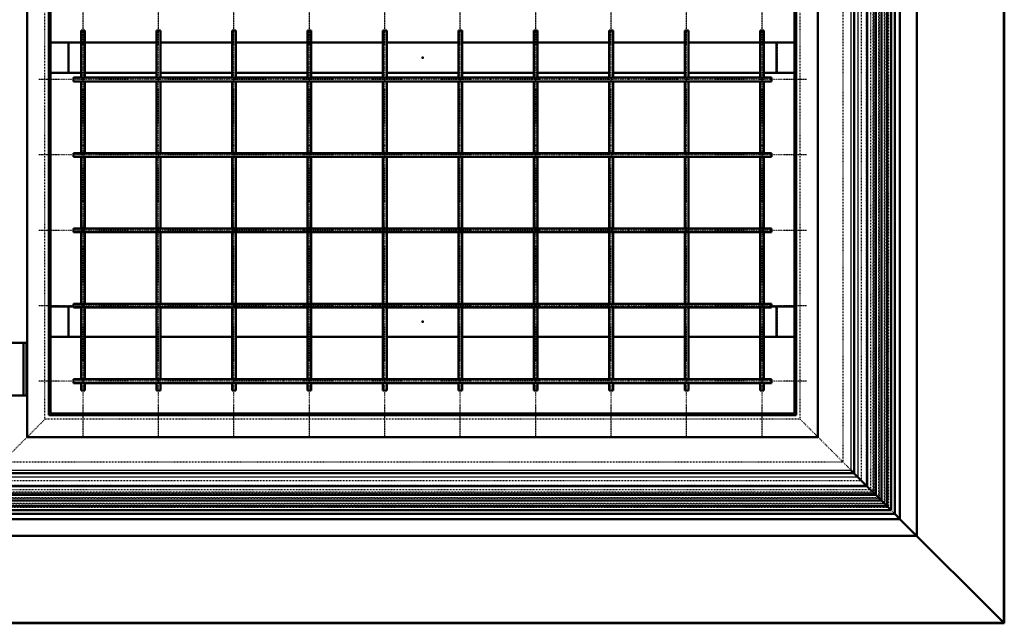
# Model space of a CAD drawing. Header units: millimetres. Extents: x -3 to 4554, y 0 to 3087.
# Tile 3 of 8: x 1215 to 2520, y 0 to 800. Entities that reach past the tile are written whole.
import ezdxf

# ---------------------------------------------------------------- set-up
doc = ezdxf.new("R2010")
doc.units = ezdxf.units.MM
doc.linetypes.add('Center', pattern=[1.5, 0.45, -0.5, 0.05, -0.5])
doc.linetypes.add('Dashed', pattern=[2, 1, -1])
for name, color, linetype, lineweight in [('am_0', 7, 'Continuous', 50), ('am_12', 3, 'Continuous', 25), ('am_3', 6, 'Dashed', 25), ('am_6', 2, 'Continuous', 35), ('am_7', 7, 'Center', 25), ('am_9', 7, 'Continuous', 50)]:
    doc.layers.add(name, color=color, linetype=linetype, lineweight=lineweight)

# ---------------------------------------------------------------- blocks, each defined once
blk = doc.blocks.new('7_L300120150459O_0_in_300120150O245ON1NNY310_1000')
at = {"layer": 'am_7'}
for p, q in [((1298.5, 247.3), (1298.5, 1594.8)), ((1398.5, 247.3), (1398.5, 1594.8)), ((1498.5, 247.3), (1498.5, 1594.8)), ((1598.5, 247.3), (1598.5, 1594.8)), ((1698.5, 247.3), (1698.5, 1594.8)), ((1798.5, 247.3), (1798.5, 1594.8)), ((1898.5, 247.3), (1898.5, 1594.8)), ((1998.5, 247.3), (1998.5, 1594.8)), ((2098.5, 247.3), (2098.5, 1594.8)), ((2198.5, 247.3), (2198.5, 1594.8)), ((2257.3, 721), (1239.8, 721)), ((2257.3, 621), (1239.8, 621)), ((2257.3, 521), (1239.8, 521)), ((2257.3, 421), (1239.8, 421)), ((2257.3, 321), (1239.8, 321))]:
    blk.add_line(p, q, dxfattribs=at)
at = {"layer": 'am_6'}
for tag, p, flags in [('CATALOG', (2262.3, 1592.3), 8), ('NB', (2262.3, 1594.8), 8), ('NN', (2262.3, 1594.3), 8), ('NT', (2262.3, 1593.8), 8), ('NBSYN', (2262.3, 1593.3), 8), ('LINA', (2262.3, 1592.8), 8), ('IDNR', (2262.3, 1591.8), 8), ('W', (2262.3, 1589.8), 8), ('OP', (2262.3, 1588.8), 8), ('COMPANY', (2262.3, 1588.3), 8), ('PN', (2262.3, 1591.3), 8), ('LODLEVEL', (2262.3, 1590.8), 8), ('L', (2262.3, 1590.3), 8), ('DP', (2262.3, 1589.3), 8), ('ExcludeFromBOM', (2262.3, 1587.8), 8), ('PSOL_0', (2262.3, 1587.3), 9), ('PSOL_1', (2262.3, 1586.8), 9), ('PSOL_2', (2262.3, 1586.3), 9), ('PSOL_3', (2262.3, 1585.8), 9)]:
    blk.add_attdef(tag, p, '', height=0.5, dxfattribs=dict(at, flags=flags))
blk = doc.blocks.new('8_L300120150459O_0_in_300120150O245ON1NNY310_1000')
at = {"layer": 'am_0'}
for p, q in [((1296, 786), (1296, 723.5)), ((1296, 786), (1301, 786)), ((1301, 723.5), (1301, 786)), ((1396, 786), (1396, 723.5)), ((1396, 786), (1401, 786)), ((1401, 723.5), (1401, 786)), ((1496, 786), (1496, 723.5)), ((1496, 786), (1501, 786)), ((1501, 723.5), (1501, 786)), ((1596, 786), (1596, 723.5)), ((1596, 786), (1601, 786)), ((1601, 723.5), (1601, 786)), ((1696, 786), (1696, 723.5)), ((1696, 786), (1701, 786)), ((1701, 723.5), (1701, 786)), ((1796, 786), (1796, 723.5)), ((1796, 786), (1801, 786)), ((1801, 723.5), (1801, 786)), ((1896, 786), (1896, 723.5)), ((1896, 786), (1901, 786)), ((1901, 723.5), (1901, 786)), ((1996, 786), (1996, 723.5)), ((1996, 786), (2001, 786)), ((2001, 723.5), (2001, 786)), ((2096, 786), (2096, 723.5)), ((2096, 786), (2101, 786)), ((2101, 723.5), (2101, 786)), ((2196, 786), (2196, 723.5)), ((2196, 786), (2201, 786)), ((2201, 723.5), (2201, 786)), ((2211, 723.5), (1286, 723.5)), ((1286, 718.5), (1286, 723.5)), ((1286, 718.5), (2211, 718.5)), ((1296, 718.5), (1296, 623.5)), ((1301, 623.5), (1301, 718.5)), ((1396, 718.5), (1396, 623.5)), ((1401, 623.5), (1401, 718.5)), ((1496, 718.5), (1496, 623.5)), ((1501, 623.5), (1501, 718.5)), ((1596, 718.5), (1596, 623.5)), ((1601, 623.5), (1601, 718.5)), ((1696, 718.5), (1696, 623.5)), ((1701, 623.5), (1701, 718.5)), ((1796, 718.5), (1796, 623.5)), ((1801, 623.5), (1801, 718.5)), ((1896, 718.5), (1896, 623.5)), ((1901, 623.5), (1901, 718.5)), ((1996, 718.5), (1996, 623.5)), ((2001, 623.5), (2001, 718.5)), ((2096, 718.5), (2096, 623.5)), ((2101, 623.5), (2101, 718.5)), ((2196, 718.5), (2196, 623.5)), ((2201, 623.5), (2201, 718.5)), ((2211, 718.5), (2211, 723.5)), ((2211, 623.5), (1286, 623.5)), ((1286, 618.5), (1286, 623.5)), ((1286, 618.5), (2211, 618.5)), ((1296, 618.5), (1296, 523.5)), ((1301, 523.5), (1301, 618.5)), ((1396, 618.5), (1396, 523.5)), ((1401, 523.5), (1401, 618.5)), ((1496, 618.5), (1496, 523.5)), ((1501, 523.5), (1501, 618.5)), ((1596, 618.5), (1596, 523.5)), ((1601, 523.5), (1601, 618.5)), ((1696, 618.5), (1696, 523.5)), ((1701, 523.5), (1701, 618.5)), ((1796, 618.5), (1796, 523.5)), ((1801, 523.5), (1801, 618.5)), ((1896, 618.5), (1896, 523.5)), ((1901, 523.5), (1901, 618.5)), ((1996, 618.5), (1996, 523.5)), ((2001, 523.5), (2001, 618.5)), ((2096, 618.5), (2096, 523.5)), ((2101, 523.5), (2101, 618.5)), ((2196, 618.5), (2196, 523.5)), ((2201, 523.5), (2201, 618.5)), ((2211, 618.5), (2211, 623.5)), ((2211, 523.5), (1286, 523.5)), ((1286, 518.5), (1286, 523.5)), ((2211, 518.5), (2211, 523.5)), ((1286, 518.5), (2211, 518.5)), ((1296, 518.5), (1296, 423.5)), ((1301, 423.5), (1301, 518.5)), ((1396, 518.5), (1396, 423.5)), ((1401, 423.5), (1401, 518.5)), ((1496, 518.5), (1496, 423.5)), ((1501, 423.5), (1501, 518.5)), ((1596, 518.5), (1596, 423.5)), ((1601, 423.5), (1601, 518.5)), ((1696, 518.5), (1696, 423.5)), ((1701, 423.5), (1701, 518.5)), ((1796, 518.5), (1796, 423.5)), ((1801, 423.5), (1801, 518.5)), ((1896, 518.5), (1896, 423.5)), ((1901, 423.5), (1901, 518.5)), ((1996, 518.5), (1996, 423.5)), ((2001, 423.5), (2001, 518.5)), ((2096, 518.5), (2096, 423.5)), ((2101, 423.5), (2101, 518.5)), ((2196, 518.5), (2196, 423.5)), ((2201, 423.5), (2201, 518.5)), ((2211, 423.5), (1286, 423.5)), ((1286, 418.5), (1286, 423.5)), ((1286, 418.5), (2211, 418.5)), ((1296, 418.5), (1296, 323.5)), ((1301, 323.5), (1301, 418.5)), ((1396, 418.5), (1396, 323.5)), ((1401, 323.5), (1401, 418.5)), ((1496, 418.5), (1496, 323.5)), ((1501, 323.5), (1501, 418.5)), ((1596, 418.5), (1596, 323.5)), ((1601, 323.5), (1601, 418.5)), ((1696, 418.5), (1696, 323.5)), ((1701, 323.5), (1701, 418.5)), ((1796, 418.5), (1796, 323.5)), ((1801, 323.5), (1801, 418.5)), ((1896, 418.5), (1896, 323.5)), ((1901, 323.5), (1901, 418.5)), ((1996, 418.5), (1996, 323.5)), ((2001, 323.5), (2001, 418.5)), ((2096, 418.5), (2096, 323.5)), ((2101, 323.5), (2101, 418.5)), ((2196, 418.5), (2196, 323.5)), ((2201, 323.5), (2201, 418.5)), ((2211, 418.5), (2211, 423.5)), ((2211, 323.5), (1286, 323.5)), ((1286, 318.5), (1286, 323.5)), ((1286, 318.5), (2211, 318.5)), ((1296, 318.5), (1296, 308.5)), ((1301, 308.5), (1301, 318.5)), ((1396, 318.5), (1396, 308.5)), ((1401, 308.5), (1401, 318.5)), ((1496, 318.5), (1496, 308.5)), ((1501, 308.5), (1501, 318.5)), ((1596, 318.5), (1596, 308.5)), ((1601, 308.5), (1601, 318.5)), ((1696, 318.5), (1696, 308.5)), ((1701, 308.5), (1701, 318.5)), ((1796, 318.5), (1796, 308.5)), ((1801, 308.5), (1801, 318.5)), ((1896, 318.5), (1896, 308.5)), ((1901, 308.5), (1901, 318.5)), ((1996, 318.5), (1996, 308.5)), ((2001, 308.5), (2001, 318.5)), ((2096, 318.5), (2096, 308.5)), ((2101, 308.5), (2101, 318.5)), ((2196, 318.5), (2196, 308.5)), ((2201, 308.5), (2201, 318.5)), ((2211, 318.5), (2211, 323.5)), ((1296, 308.5), (1301, 308.5)), ((1396, 308.5), (1401, 308.5)), ((1496, 308.5), (1501, 308.5)), ((1596, 308.5), (1601, 308.5)), ((1696, 308.5), (1701, 308.5)), ((1796, 308.5), (1801, 308.5)), ((1896, 308.5), (1901, 308.5)), ((1996, 308.5), (2001, 308.5)), ((2096, 308.5), (2101, 308.5)), ((2196, 308.5), (2201, 308.5))]:
    blk.add_line(p, q, dxfattribs=at)
at = {"layer": 'am_3'}
for p, q in [((1296, 723.5), (1296, 718.5)), ((1301, 718.5), (1301, 723.5)), ((1396, 723.5), (1396, 718.5)), ((1401, 718.5), (1401, 723.5)), ((1496, 723.5), (1496, 718.5)), ((1501, 718.5), (1501, 723.5)), ((1596, 723.5), (1596, 718.5)), ((1601, 718.5), (1601, 723.5)), ((1696, 723.5), (1696, 718.5)), ((1701, 718.5), (1701, 723.5)), ((1796, 723.5), (1796, 718.5)), ((1801, 718.5), (1801, 723.5)), ((1896, 723.5), (1896, 718.5)), ((1901, 718.5), (1901, 723.5)), ((1996, 723.5), (1996, 718.5)), ((2001, 718.5), (2001, 723.5)), ((2096, 723.5), (2096, 718.5)), ((2101, 718.5), (2101, 723.5)), ((2196, 723.5), (2196, 718.5)), ((2201, 718.5), (2201, 723.5)), ((1296, 623.5), (1296, 618.5)), ((1301, 618.5), (1301, 623.5)), ((1396, 623.5), (1396, 618.5)), ((1401, 618.5), (1401, 623.5)), ((1496, 623.5), (1496, 618.5)), ((1501, 618.5), (1501, 623.5)), ((1596, 623.5), (1596, 618.5)), ((1601, 618.5), (1601, 623.5)), ((1696, 623.5), (1696, 618.5)), ((1701, 618.5), (1701, 623.5)), ((1796, 623.5), (1796, 618.5)), ((1801, 618.5), (1801, 623.5)), ((1896, 623.5), (1896, 618.5)), ((1901, 618.5), (1901, 623.5)), ((1996, 623.5), (1996, 618.5)), ((2001, 618.5), (2001, 623.5)), ((2096, 623.5), (2096, 618.5)), ((2101, 618.5), (2101, 623.5)), ((2196, 623.5), (2196, 618.5)), ((2201, 618.5), (2201, 623.5)), ((1296, 523.5), (1296, 518.5)), ((1301, 518.5), (1301, 523.5)), ((1396, 523.5), (1396, 518.5)), ((1401, 518.5), (1401, 523.5)), ((1496, 523.5), (1496, 518.5)), ((1501, 518.5), (1501, 523.5)), ((1596, 523.5), (1596, 518.5)), ((1601, 518.5), (1601, 523.5)), ((1696, 523.5), (1696, 518.5)), ((1701, 518.5), (1701, 523.5)), ((1796, 523.5), (1796, 518.5)), ((1801, 518.5), (1801, 523.5)), ((1896, 523.5), (1896, 518.5)), ((1901, 518.5), (1901, 523.5)), ((1996, 523.5), (1996, 518.5)), ((2001, 518.5), (2001, 523.5)), ((2096, 523.5), (2096, 518.5)), ((2101, 518.5), (2101, 523.5)), ((2196, 523.5), (2196, 518.5)), ((2201, 518.5), (2201, 523.5)), ((1296, 423.5), (1296, 418.5)), ((1301, 418.5), (1301, 423.5)), ((1396, 423.5), (1396, 418.5)), ((1401, 418.5), (1401, 423.5)), ((1496, 423.5), (1496, 418.5)), ((1501, 418.5), (1501, 423.5)), ((1596, 423.5), (1596, 418.5)), ((1601, 418.5), (1601, 423.5)), ((1696, 423.5), (1696, 418.5)), ((1701, 418.5), (1701, 423.5)), ((1796, 423.5), (1796, 418.5)), ((1801, 418.5), (1801, 423.5)), ((1896, 423.5), (1896, 418.5)), ((1901, 418.5), (1901, 423.5)), ((1996, 423.5), (1996, 418.5)), ((2001, 418.5), (2001, 423.5)), ((2096, 423.5), (2096, 418.5)), ((2101, 418.5), (2101, 423.5)), ((2196, 423.5), (2196, 418.5)), ((2201, 418.5), (2201, 423.5)), ((1296, 323.5), (1296, 318.5)), ((1301, 318.5), (1301, 323.5)), ((1396, 323.5), (1396, 318.5)), ((1401, 318.5), (1401, 323.5)), ((1496, 323.5), (1496, 318.5)), ((1501, 318.5), (1501, 323.5)), ((1596, 323.5), (1596, 318.5)), ((1601, 318.5), (1601, 323.5)), ((1696, 323.5), (1696, 318.5)), ((1701, 318.5), (1701, 323.5)), ((1796, 323.5), (1796, 318.5)), ((1801, 318.5), (1801, 323.5)), ((1896, 323.5), (1896, 318.5)), ((1901, 318.5), (1901, 323.5)), ((1996, 323.5), (1996, 318.5)), ((2001, 318.5), (2001, 323.5)), ((2096, 323.5), (2096, 318.5)), ((2101, 318.5), (2101, 323.5)), ((2196, 323.5), (2196, 318.5)), ((2201, 318.5), (2201, 323.5))]:
    blk.add_line(p, q, dxfattribs=at)
for points in [[(1298.5, 721.3), (1298.4, 721.3), (1298.3, 721.2), (1298.3, 721.2), (1298.2, 721.1), (1298.2, 721), (1298.3, 720.9), (1298.3, 720.8), (1298.4, 720.7), (1298.5, 720.7), (1298.6, 720.7), (1298.7, 720.7), (1298.8, 720.8), (1298.8, 720.9), (1298.9, 721), (1298.8, 721.1), (1298.8, 721.2), (1298.7, 721.3), (1298.6, 721.3), (1298.5, 721.3)], [(1398.2, 721), (1398.2, 721.1), (1398.3, 721.2), (1398.4, 721.3), (1398.5, 721.3), (1398.6, 721.3), (1398.7, 721.3), (1398.8, 721.2), (1398.8, 721.1), (1398.9, 721), (1398.9, 720.9), (1398.8, 720.8), (1398.7, 720.8), (1398.6, 720.7), (1398.5, 720.7), (1398.4, 720.7), (1398.3, 720.8), (1398.3, 720.8), (1398.2, 720.9), (1398.2, 721)], [(1498.2, 721), (1498.2, 721.1), (1498.3, 721.2), (1498.4, 721.3), (1498.5, 721.3), (1498.6, 721.3), (1498.7, 721.3), (1498.8, 721.2), (1498.8, 721.1), (1498.9, 721), (1498.9, 720.9), (1498.8, 720.8), (1498.7, 720.8), (1498.6, 720.7), (1498.5, 720.7), (1498.4, 720.7), (1498.3, 720.8), (1498.3, 720.8), (1498.2, 720.9), (1498.2, 721)], [(1598.2, 721), (1598.2, 721.1), (1598.3, 721.2), (1598.4, 721.3), (1598.5, 721.3), (1598.6, 721.3), (1598.7, 721.3), (1598.8, 721.2), (1598.8, 721.1), (1598.9, 721), (1598.9, 720.9), (1598.8, 720.8), (1598.7, 720.8), (1598.6, 720.7), (1598.5, 720.7), (1598.4, 720.7), (1598.3, 720.8), (1598.3, 720.8), (1598.2, 720.9), (1598.2, 721)], [(1698.2, 721), (1698.2, 721.1), (1698.3, 721.2), (1698.4, 721.3), (1698.5, 721.3), (1698.6, 721.3), (1698.7, 721.3), (1698.8, 721.2), (1698.8, 721.1), (1698.9, 721), (1698.9, 720.9), (1698.8, 720.8), (1698.7, 720.8), (1698.6, 720.7), (1698.5, 720.7), (1698.4, 720.7), (1698.3, 720.8), (1698.3, 720.8), (1698.2, 720.9), (1698.2, 721)], [(1798.2, 721), (1798.2, 721.1), (1798.3, 721.2), (1798.4, 721.3), (1798.5, 721.3), (1798.6, 721.3), (1798.7, 721.3), (1798.8, 721.2), (1798.8, 721.1), (1798.9, 721), (1798.9, 720.9), (1798.8, 720.8), (1798.7, 720.8), (1798.6, 720.7), (1798.5, 720.7), (1798.4, 720.7), (1798.3, 720.8), (1798.3, 720.8), (1798.2, 720.9), (1798.2, 721)], [(1898.2, 721), (1898.2, 721.1), (1898.3, 721.2), (1898.4, 721.3), (1898.5, 721.3), (1898.6, 721.3), (1898.7, 721.3), (1898.8, 721.2), (1898.8, 721.1), (1898.9, 721), (1898.9, 720.9), (1898.8, 720.8), (1898.7, 720.8), (1898.6, 720.7), (1898.5, 720.7), (1898.4, 720.7), (1898.3, 720.8), (1898.3, 720.8), (1898.2, 720.9), (1898.2, 721)], [(1998.2, 721), (1998.2, 721.1), (1998.3, 721.2), (1998.4, 721.3), (1998.5, 721.3), (1998.6, 721.3), (1998.7, 721.3), (1998.8, 721.2), (1998.8, 721.1), (1998.9, 721), (1998.9, 720.9), (1998.8, 720.8), (1998.7, 720.8), (1998.6, 720.7), (1998.5, 720.7), (1998.4, 720.7), (1998.3, 720.8), (1998.3, 720.8), (1998.2, 720.9), (1998.2, 721)], [(2098.2, 721), (2098.2, 721.1), (2098.3, 721.2), (2098.4, 721.3), (2098.5, 721.3), (2098.6, 721.3), (2098.7, 721.3), (2098.8, 721.2), (2098.8, 721.1), (2098.9, 721), (2098.9, 720.9), (2098.8, 720.8), (2098.7, 720.8), (2098.6, 720.7), (2098.5, 720.7), (2098.4, 720.7), (2098.3, 720.8), (2098.3, 720.8), (2098.2, 720.9), (2098.2, 721)], [(2198.2, 721), (2198.2, 721.1), (2198.3, 721.2), (2198.4, 721.3), (2198.5, 721.3), (2198.6, 721.3), (2198.7, 721.3), (2198.8, 721.2), (2198.8, 721.1), (2198.9, 721), (2198.9, 720.9), (2198.8, 720.8), (2198.7, 720.8), (2198.6, 720.7), (2198.5, 720.7), (2198.4, 720.7), (2198.3, 720.8), (2198.3, 720.8), (2198.2, 720.9), (2198.2, 721)], [(1298.5, 621.3), (1298.4, 621.3), (1298.3, 621.2), (1298.3, 621.2), (1298.2, 621.1), (1298.2, 621), (1298.3, 620.9), (1298.3, 620.8), (1298.4, 620.7), (1298.5, 620.7), (1298.6, 620.7), (1298.7, 620.7), (1298.8, 620.8), (1298.8, 620.9), (1298.9, 621), (1298.8, 621.1), (1298.8, 621.2), (1298.7, 621.3), (1298.6, 621.3), (1298.5, 621.3)], [(1398.2, 621), (1398.2, 621.1), (1398.3, 621.2), (1398.4, 621.3), (1398.5, 621.3), (1398.6, 621.3), (1398.7, 621.3), (1398.8, 621.2), (1398.8, 621.1), (1398.9, 621), (1398.9, 620.9), (1398.8, 620.8), (1398.7, 620.8), (1398.6, 620.7), (1398.5, 620.7), (1398.4, 620.7), (1398.3, 620.8), (1398.3, 620.8), (1398.2, 620.9), (1398.2, 621)], [(1498.2, 621), (1498.2, 621.1), (1498.3, 621.2), (1498.4, 621.3), (1498.5, 621.3), (1498.6, 621.3), (1498.7, 621.3), (1498.8, 621.2), (1498.8, 621.1), (1498.9, 621), (1498.9, 620.9), (1498.8, 620.8), (1498.7, 620.8), (1498.6, 620.7), (1498.5, 620.7), (1498.4, 620.7), (1498.3, 620.8), (1498.3, 620.8), (1498.2, 620.9), (1498.2, 621)], [(1598.2, 621), (1598.2, 621.1), (1598.3, 621.2), (1598.4, 621.3), (1598.5, 621.3), (1598.6, 621.3), (1598.7, 621.3), (1598.8, 621.2), (1598.8, 621.1), (1598.9, 621), (1598.9, 620.9), (1598.8, 620.8), (1598.7, 620.8), (1598.6, 620.7), (1598.5, 620.7), (1598.4, 620.7), (1598.3, 620.8), (1598.3, 620.8), (1598.2, 620.9), (1598.2, 621)], [(1698.2, 621), (1698.2, 621.1), (1698.3, 621.2), (1698.4, 621.3), (1698.5, 621.3), (1698.6, 621.3), (1698.7, 621.3), (1698.8, 621.2), (1698.8, 621.1), (1698.9, 621), (1698.9, 620.9), (1698.8, 620.8), (1698.7, 620.8), (1698.6, 620.7), (1698.5, 620.7), (1698.4, 620.7), (1698.3, 620.8), (1698.3, 620.8), (1698.2, 620.9), (1698.2, 621)], [(1798.2, 621), (1798.2, 621.1), (1798.3, 621.2), (1798.4, 621.3), (1798.5, 621.3), (1798.6, 621.3), (1798.7, 621.3), (1798.8, 621.2), (1798.8, 621.1), (1798.9, 621), (1798.9, 620.9), (1798.8, 620.8), (1798.7, 620.8), (1798.6, 620.7), (1798.5, 620.7), (1798.4, 620.7), (1798.3, 620.8), (1798.3, 620.8), (1798.2, 620.9), (1798.2, 621)], [(1898.2, 621), (1898.2, 621.1), (1898.3, 621.2), (1898.4, 621.3), (1898.5, 621.3), (1898.6, 621.3), (1898.7, 621.3), (1898.8, 621.2), (1898.8, 621.1), (1898.9, 621), (1898.9, 620.9), (1898.8, 620.8), (1898.7, 620.8), (1898.6, 620.7), (1898.5, 620.7), (1898.4, 620.7), (1898.3, 620.8), (1898.3, 620.8), (1898.2, 620.9), (1898.2, 621)], [(1998.2, 621), (1998.2, 621.1), (1998.3, 621.2), (1998.4, 621.3), (1998.5, 621.3), (1998.6, 621.3), (1998.7, 621.3), (1998.8, 621.2), (1998.8, 621.1), (1998.9, 621), (1998.9, 620.9), (1998.8, 620.8), (1998.7, 620.8), (1998.6, 620.7), (1998.5, 620.7), (1998.4, 620.7), (1998.3, 620.8), (1998.3, 620.8), (1998.2, 620.9), (1998.2, 621)], [(2098.2, 621), (2098.2, 621.1), (2098.3, 621.2), (2098.4, 621.3), (2098.5, 621.3), (2098.6, 621.3), (2098.7, 621.3), (2098.8, 621.2), (2098.8, 621.1), (2098.9, 621), (2098.9, 620.9), (2098.8, 620.8), (2098.7, 620.8), (2098.6, 620.7), (2098.5, 620.7), (2098.4, 620.7), (2098.3, 620.8), (2098.3, 620.8), (2098.2, 620.9), (2098.2, 621)], [(2198.2, 621), (2198.2, 621.1), (2198.3, 621.2), (2198.4, 621.3), (2198.5, 621.3), (2198.6, 621.3), (2198.7, 621.3), (2198.8, 621.2), (2198.8, 621.1), (2198.9, 621), (2198.9, 620.9), (2198.8, 620.8), (2198.7, 620.8), (2198.6, 620.7), (2198.5, 620.7), (2198.4, 620.7), (2198.3, 620.8), (2198.3, 620.8), (2198.2, 620.9), (2198.2, 621)], [(1298.5, 521.3), (1298.4, 521.3), (1298.3, 521.2), (1298.3, 521.2), (1298.2, 521.1), (1298.2, 521), (1298.3, 520.9), (1298.3, 520.8), (1298.4, 520.7), (1298.5, 520.7), (1298.6, 520.7), (1298.7, 520.7), (1298.8, 520.8), (1298.8, 520.9), (1298.9, 521), (1298.8, 521.1), (1298.8, 521.2), (1298.7, 521.3), (1298.6, 521.3), (1298.5, 521.3)], [(1398.2, 521), (1398.2, 521.1), (1398.3, 521.2), (1398.4, 521.3), (1398.5, 521.3), (1398.6, 521.3), (1398.7, 521.3), (1398.8, 521.2), (1398.8, 521.1), (1398.9, 521), (1398.9, 520.9), (1398.8, 520.8), (1398.7, 520.8), (1398.6, 520.7), (1398.5, 520.7), (1398.4, 520.7), (1398.3, 520.8), (1398.3, 520.8), (1398.2, 520.9), (1398.2, 521)], [(1498.2, 521), (1498.2, 521.1), (1498.3, 521.2), (1498.4, 521.3), (1498.5, 521.3), (1498.6, 521.3), (1498.7, 521.3), (1498.8, 521.2), (1498.8, 521.1), (1498.9, 521), (1498.9, 520.9), (1498.8, 520.8), (1498.7, 520.8), (1498.6, 520.7), (1498.5, 520.7), (1498.4, 520.7), (1498.3, 520.8), (1498.3, 520.8), (1498.2, 520.9), (1498.2, 521)], [(1598.2, 521), (1598.2, 521.1), (1598.3, 521.2), (1598.4, 521.3), (1598.5, 521.3), (1598.6, 521.3), (1598.7, 521.3), (1598.8, 521.2), (1598.8, 521.1), (1598.9, 521), (1598.9, 520.9), (1598.8, 520.8), (1598.7, 520.8), (1598.6, 520.7), (1598.5, 520.7), (1598.4, 520.7), (1598.3, 520.8), (1598.3, 520.8), (1598.2, 520.9), (1598.2, 521)], [(1698.2, 521), (1698.2, 521.1), (1698.3, 521.2), (1698.4, 521.3), (1698.5, 521.3), (1698.6, 521.3), (1698.7, 521.3), (1698.8, 521.2), (1698.8, 521.1), (1698.9, 521), (1698.9, 520.9), (1698.8, 520.8), (1698.7, 520.8), (1698.6, 520.7), (1698.5, 520.7), (1698.4, 520.7), (1698.3, 520.8), (1698.3, 520.8), (1698.2, 520.9), (1698.2, 521)], [(1798.2, 521), (1798.2, 521.1), (1798.3, 521.2), (1798.4, 521.3), (1798.5, 521.3), (1798.6, 521.3), (1798.7, 521.3), (1798.8, 521.2), (1798.8, 521.1), (1798.9, 521), (1798.9, 520.9), (1798.8, 520.8), (1798.7, 520.8), (1798.6, 520.7), (1798.5, 520.7), (1798.4, 520.7), (1798.3, 520.8), (1798.3, 520.8), (1798.2, 520.9), (1798.2, 521)], [(1898.2, 521), (1898.2, 521.1), (1898.3, 521.2), (1898.4, 521.3), (1898.5, 521.3), (1898.6, 521.3), (1898.7, 521.3), (1898.8, 521.2), (1898.8, 521.1), (1898.9, 521), (1898.9, 520.9), (1898.8, 520.8), (1898.7, 520.8), (1898.6, 520.7), (1898.5, 520.7), (1898.4, 520.7), (1898.3, 520.8), (1898.3, 520.8), (1898.2, 520.9), (1898.2, 521)], [(1998.2, 521), (1998.2, 521.1), (1998.3, 521.2), (1998.4, 521.3), (1998.5, 521.3), (1998.6, 521.3), (1998.7, 521.3), (1998.8, 521.2), (1998.8, 521.1), (1998.9, 521), (1998.9, 520.9), (1998.8, 520.8), (1998.7, 520.8), (1998.6, 520.7), (1998.5, 520.7), (1998.4, 520.7), (1998.3, 520.8), (1998.3, 520.8), (1998.2, 520.9), (1998.2, 521)], [(2098.2, 521), (2098.2, 521.1), (2098.3, 521.2), (2098.4, 521.3), (2098.5, 521.3), (2098.6, 521.3), (2098.7, 521.3), (2098.8, 521.2), (2098.8, 521.1), (2098.9, 521), (2098.9, 520.9), (2098.8, 520.8), (2098.7, 520.8), (2098.6, 520.7), (2098.5, 520.7), (2098.4, 520.7), (2098.3, 520.8), (2098.3, 520.8), (2098.2, 520.9), (2098.2, 521)], [(2198.2, 521), (2198.2, 521.1), (2198.3, 521.2), (2198.4, 521.3), (2198.5, 521.3), (2198.6, 521.3), (2198.7, 521.3), (2198.8, 521.2), (2198.8, 521.1), (2198.9, 521), (2198.9, 520.9), (2198.8, 520.8), (2198.7, 520.8), (2198.6, 520.7), (2198.5, 520.7), (2198.4, 520.7), (2198.3, 520.8), (2198.3, 520.8), (2198.2, 520.9), (2198.2, 521)], [(1298.5, 421.3), (1298.4, 421.3), (1298.3, 421.2), (1298.3, 421.2), (1298.2, 421.1), (1298.2, 421), (1298.3, 420.9), (1298.3, 420.8), (1298.4, 420.7), (1298.5, 420.7), (1298.6, 420.7), (1298.7, 420.7), (1298.8, 420.8), (1298.8, 420.9), (1298.9, 421), (1298.8, 421.1), (1298.8, 421.2), (1298.7, 421.3), (1298.6, 421.3), (1298.5, 421.3)], [(1398.2, 421), (1398.2, 421.1), (1398.3, 421.2), (1398.4, 421.3), (1398.5, 421.3), (1398.6, 421.3), (1398.7, 421.3), (1398.8, 421.2), (1398.8, 421.1), (1398.9, 421), (1398.9, 420.9), (1398.8, 420.8), (1398.7, 420.8), (1398.6, 420.7), (1398.5, 420.7), (1398.4, 420.7), (1398.3, 420.8), (1398.3, 420.8), (1398.2, 420.9), (1398.2, 421)], [(1498.2, 421), (1498.2, 421.1), (1498.3, 421.2), (1498.4, 421.3), (1498.5, 421.3), (1498.6, 421.3), (1498.7, 421.3), (1498.8, 421.2), (1498.8, 421.1), (1498.9, 421), (1498.9, 420.9), (1498.8, 420.8), (1498.7, 420.8), (1498.6, 420.7), (1498.5, 420.7), (1498.4, 420.7), (1498.3, 420.8), (1498.3, 420.8), (1498.2, 420.9), (1498.2, 421)], [(1598.2, 421), (1598.2, 421.1), (1598.3, 421.2), (1598.4, 421.3), (1598.5, 421.3), (1598.6, 421.3), (1598.7, 421.3), (1598.8, 421.2), (1598.8, 421.1), (1598.9, 421), (1598.9, 420.9), (1598.8, 420.8), (1598.7, 420.8), (1598.6, 420.7), (1598.5, 420.7), (1598.4, 420.7), (1598.3, 420.8), (1598.3, 420.8), (1598.2, 420.9), (1598.2, 421)], [(1698.2, 421), (1698.2, 421.1), (1698.3, 421.2), (1698.4, 421.3), (1698.5, 421.3), (1698.6, 421.3), (1698.7, 421.3), (1698.8, 421.2), (1698.8, 421.1), (1698.9, 421), (1698.9, 420.9), (1698.8, 420.8), (1698.7, 420.8), (1698.6, 420.7), (1698.5, 420.7), (1698.4, 420.7), (1698.3, 420.8), (1698.3, 420.8), (1698.2, 420.9), (1698.2, 421)], [(1798.2, 421), (1798.2, 421.1), (1798.3, 421.2), (1798.4, 421.3), (1798.5, 421.3), (1798.6, 421.3), (1798.7, 421.3), (1798.8, 421.2), (1798.8, 421.1), (1798.9, 421), (1798.9, 420.9), (1798.8, 420.8), (1798.7, 420.8), (1798.6, 420.7), (1798.5, 420.7), (1798.4, 420.7), (1798.3, 420.8), (1798.3, 420.8), (1798.2, 420.9), (1798.2, 421)], [(1898.2, 421), (1898.2, 421.1), (1898.3, 421.2), (1898.4, 421.3), (1898.5, 421.3), (1898.6, 421.3), (1898.7, 421.3), (1898.8, 421.2), (1898.8, 421.1), (1898.9, 421), (1898.9, 420.9), (1898.8, 420.8), (1898.7, 420.8), (1898.6, 420.7), (1898.5, 420.7), (1898.4, 420.7), (1898.3, 420.8), (1898.3, 420.8), (1898.2, 420.9), (1898.2, 421)], [(1998.2, 421), (1998.2, 421.1), (1998.3, 421.2), (1998.4, 421.3), (1998.5, 421.3), (1998.6, 421.3), (1998.7, 421.3), (1998.8, 421.2), (1998.8, 421.1), (1998.9, 421), (1998.9, 420.9), (1998.8, 420.8), (1998.7, 420.8), (1998.6, 420.7), (1998.5, 420.7), (1998.4, 420.7), (1998.3, 420.8), (1998.3, 420.8), (1998.2, 420.9), (1998.2, 421)], [(2098.2, 421), (2098.2, 421.1), (2098.3, 421.2), (2098.4, 421.3), (2098.5, 421.3), (2098.6, 421.3), (2098.7, 421.3), (2098.8, 421.2), (2098.8, 421.1), (2098.9, 421), (2098.9, 420.9), (2098.8, 420.8), (2098.7, 420.8), (2098.6, 420.7), (2098.5, 420.7), (2098.4, 420.7), (2098.3, 420.8), (2098.3, 420.8), (2098.2, 420.9), (2098.2, 421)], [(2198.2, 421), (2198.2, 421.1), (2198.3, 421.2), (2198.4, 421.3), (2198.5, 421.3), (2198.6, 421.3), (2198.7, 421.3), (2198.8, 421.2), (2198.8, 421.1), (2198.9, 421), (2198.9, 420.9), (2198.8, 420.8), (2198.7, 420.8), (2198.6, 420.7), (2198.5, 420.7), (2198.4, 420.7), (2198.3, 420.8), (2198.3, 420.8), (2198.2, 420.9), (2198.2, 421)], [(1298.5, 321.3), (1298.4, 321.3), (1298.3, 321.2), (1298.3, 321.2), (1298.2, 321.1), (1298.2, 321), (1298.3, 320.9), (1298.3, 320.8), (1298.4, 320.7), (1298.5, 320.7), (1298.6, 320.7), (1298.7, 320.7), (1298.8, 320.8), (1298.8, 320.9), (1298.9, 321), (1298.8, 321.1), (1298.8, 321.2), (1298.7, 321.3), (1298.6, 321.3), (1298.5, 321.3)], [(1398.2, 321), (1398.2, 321.1), (1398.3, 321.2), (1398.4, 321.3), (1398.5, 321.3), (1398.6, 321.3), (1398.7, 321.3), (1398.8, 321.2), (1398.8, 321.1), (1398.9, 321), (1398.9, 320.9), (1398.8, 320.8), (1398.7, 320.8), (1398.6, 320.7), (1398.5, 320.7), (1398.4, 320.7), (1398.3, 320.8), (1398.3, 320.8), (1398.2, 320.9), (1398.2, 321)], [(1498.2, 321), (1498.2, 321.1), (1498.3, 321.2), (1498.4, 321.3), (1498.5, 321.3), (1498.6, 321.3), (1498.7, 321.3), (1498.8, 321.2), (1498.8, 321.1), (1498.9, 321), (1498.9, 320.9), (1498.8, 320.8), (1498.7, 320.8), (1498.6, 320.7), (1498.5, 320.7), (1498.4, 320.7), (1498.3, 320.8), (1498.3, 320.8), (1498.2, 320.9), (1498.2, 321)], [(1598.2, 321), (1598.2, 321.1), (1598.3, 321.2), (1598.4, 321.3), (1598.5, 321.3), (1598.6, 321.3), (1598.7, 321.3), (1598.8, 321.2), (1598.8, 321.1), (1598.9, 321), (1598.9, 320.9), (1598.8, 320.8), (1598.7, 320.8), (1598.6, 320.7), (1598.5, 320.7), (1598.4, 320.7), (1598.3, 320.8), (1598.3, 320.8), (1598.2, 320.9), (1598.2, 321)], [(1698.2, 321), (1698.2, 321.1), (1698.3, 321.2), (1698.4, 321.3), (1698.5, 321.3), (1698.6, 321.3), (1698.7, 321.3), (1698.8, 321.2), (1698.8, 321.1), (1698.9, 321), (1698.9, 320.9), (1698.8, 320.8), (1698.7, 320.8), (1698.6, 320.7), (1698.5, 320.7), (1698.4, 320.7), (1698.3, 320.8), (1698.3, 320.8), (1698.2, 320.9), (1698.2, 321)], [(1798.2, 321), (1798.2, 321.1), (1798.3, 321.2), (1798.4, 321.3), (1798.5, 321.3), (1798.6, 321.3), (1798.7, 321.3), (1798.8, 321.2), (1798.8, 321.1), (1798.9, 321), (1798.9, 320.9), (1798.8, 320.8), (1798.7, 320.8), (1798.6, 320.7), (1798.5, 320.7), (1798.4, 320.7), (1798.3, 320.8), (1798.3, 320.8), (1798.2, 320.9), (1798.2, 321)], [(1898.2, 321), (1898.2, 321.1), (1898.3, 321.2), (1898.4, 321.3), (1898.5, 321.3), (1898.6, 321.3), (1898.7, 321.3), (1898.8, 321.2), (1898.8, 321.1), (1898.9, 321), (1898.9, 320.9), (1898.8, 320.8), (1898.7, 320.8), (1898.6, 320.7), (1898.5, 320.7), (1898.4, 320.7), (1898.3, 320.8), (1898.3, 320.8), (1898.2, 320.9), (1898.2, 321)], [(1998.2, 321), (1998.2, 321.1), (1998.3, 321.2), (1998.4, 321.3), (1998.5, 321.3), (1998.6, 321.3), (1998.7, 321.3), (1998.8, 321.2), (1998.8, 321.1), (1998.9, 321), (1998.9, 320.9), (1998.8, 320.8), (1998.7, 320.8), (1998.6, 320.7), (1998.5, 320.7), (1998.4, 320.7), (1998.3, 320.8), (1998.3, 320.8), (1998.2, 320.9), (1998.2, 321)], [(2098.2, 321), (2098.2, 321.1), (2098.3, 321.2), (2098.4, 321.3), (2098.5, 321.3), (2098.6, 321.3), (2098.7, 321.3), (2098.8, 321.2), (2098.8, 321.1), (2098.9, 321), (2098.9, 320.9), (2098.8, 320.8), (2098.7, 320.8), (2098.6, 320.7), (2098.5, 320.7), (2098.4, 320.7), (2098.3, 320.8), (2098.3, 320.8), (2098.2, 320.9), (2098.2, 321)], [(2198.2, 321), (2198.2, 321.1), (2198.3, 321.2), (2198.4, 321.3), (2198.5, 321.3), (2198.6, 321.3), (2198.7, 321.3), (2198.8, 321.2), (2198.8, 321.1), (2198.9, 321), (2198.9, 320.9), (2198.8, 320.8), (2198.7, 320.8), (2198.6, 320.7), (2198.5, 320.7), (2198.4, 320.7), (2198.3, 320.8), (2198.3, 320.8), (2198.2, 320.9), (2198.2, 321)]]:
    blk.add_lwpolyline(points, dxfattribs=at)
at = {"layer": 'am_6'}
for tag, p, flags in [('NB', (2216, 786), 8), ('NN', (2216, 785.5), 8), ('NT', (2216, 785), 8), ('NBSYN', (2216, 784.5), 8), ('LINA', (2216, 784), 8), ('CATALOG', (2216, 783.5), 8), ('IDNR', (2216, 783), 8), ('PN', (2216, 782.5), 8), ('LODLEVEL', (2216, 782), 8), ('L', (2216, 781.5), 8), ('W', (2216, 781), 8), ('DP', (2216, 780.5), 8), ('OP', (2216, 780), 8), ('COMPANY', (2216, 779.5), 8), ('ExcludeFromBOM', (2216, 779), 8), ('PSOL_0', (2216, 778.5), 9), ('PSOL_1', (2216, 778), 9), ('PSOL_2', (2216, 777.5), 9), ('PSOL_3', (2216, 777), 9)]:
    blk.add_attdef(tag, p, '', height=0.5, dxfattribs=dict(at, flags=flags))
blk = doc.blocks.new('10_L30012015082O_0_in_300120150O245ON1NNY310_1000')
at = {"layer": 'am_0'}
for p, q in [((1255.5, 770), (1296, 770)), ((1279.4, 770), (1279.4, 730)), ((1301, 770), (1396, 770)), ((1401, 770), (1496, 770)), ((1501, 770), (1596, 770)), ((1601, 770), (1696, 770)), ((1701, 770), (1796, 770)), ((1801, 770), (1896, 770)), ((1901, 770), (1996, 770)), ((2001, 770), (2096, 770)), ((2101, 770), (2196, 770)), ((2201, 770), (2241.5, 770)), ((2217.6, 770), (2217.6, 730)), ((1255.5, 730), (1296, 730)), ((1301, 730), (1396, 730)), ((1401, 730), (1496, 730)), ((1501, 730), (1596, 730)), ((1601, 730), (1696, 730)), ((1701, 730), (1796, 730)), ((1801, 730), (1896, 730)), ((1901, 730), (1996, 730)), ((2001, 730), (2096, 730)), ((2101, 730), (2196, 730)), ((2201, 730), (2241.5, 730))]:
    blk.add_line(p, q, dxfattribs=at)
at = {"layer": 'am_3'}
for p, q in [((1253.6, 770), (1255.5, 770)), ((1253.6, 770), (1253.6, 730)), ((1255.5, 770), (1255.5, 730)), ((1278.7, 770), (1278.7, 730)), ((1296, 770), (1301, 770)), ((1396, 770), (1401, 770)), ((1496, 770), (1501, 770)), ((1596, 770), (1601, 770)), ((1696, 770), (1701, 770)), ((1796, 770), (1801, 770)), ((1896, 770), (1901, 770)), ((1996, 770), (2001, 770)), ((2096, 770), (2101, 770)), ((2196, 770), (2201, 770)), ((2218.4, 770), (2218.4, 730)), ((2241.5, 770), (2243.5, 770)), ((2241.6, 770), (2241.6, 730)), ((2243.5, 770), (2243.5, 730)), ((1253.6, 730), (1255.5, 730)), ((1296, 730), (1301, 730)), ((1396, 730), (1401, 730)), ((1496, 730), (1501, 730)), ((1596, 730), (1601, 730)), ((1696, 730), (1701, 730)), ((1796, 730), (1801, 730)), ((1896, 730), (1901, 730)), ((1996, 730), (2001, 730)), ((2096, 730), (2101, 730)), ((2196, 730), (2201, 730)), ((2241.5, 730), (2243.5, 730))]:
    blk.add_line(p, q, dxfattribs=at)
at = {"layer": 'am_6'}
for tag, p, flags in [('NB', (2248.5, 770), 8), ('NN', (2248.5, 769.5), 8), ('NT', (2248.5, 769), 8), ('NBSYN', (2248.5, 768.5), 8), ('LINA', (2248.5, 768), 8), ('CATALOG', (2248.5, 767.5), 8), ('IDNR', (2248.5, 767), 8), ('PN', (2248.5, 766.5), 8), ('LODLEVEL', (2248.5, 766), 8), ('L', (2248.5, 765.5), 8), ('W', (2248.5, 765), 8), ('COMPANY', (2248.5, 764.5), 8), ('ExcludeFromBOM', (2248.5, 764), 8), ('PSOL_0', (2248.5, 763.5), 9), ('PSOL_1', (2248.5, 763), 9), ('PSOL_2', (2248.5, 762.5), 9)]:
    blk.add_attdef(tag, p, '', height=0.5, dxfattribs=dict(at, flags=flags))
blk = doc.blocks.new('12_L30012015084O_0_in_300120150O245ON1NNY310_1000')
at = {"layer": 'am_0'}
for p, q in [((1255.5, 420), (1286, 420)), ((1279.4, 420), (1279.4, 380)), ((2211, 420), (2241.5, 420)), ((2217.6, 420), (2217.6, 380)), ((1255.5, 380), (1296, 380)), ((1301, 380), (1396, 380)), ((1401, 380), (1496, 380)), ((1501, 380), (1596, 380)), ((1601, 380), (1696, 380)), ((1701, 380), (1796, 380)), ((1801, 380), (1896, 380)), ((1901, 380), (1996, 380)), ((2001, 380), (2096, 380)), ((2101, 380), (2196, 380)), ((2201, 380), (2241.5, 380))]:
    blk.add_line(p, q, dxfattribs=at)
at = {"layer": 'am_3'}
for p, q in [((1253.6, 420), (1255.5, 420)), ((1253.6, 420), (1253.6, 380)), ((1255.5, 420), (1255.5, 380)), ((1278.7, 420), (1278.7, 380)), ((1286, 420), (2211, 420)), ((2218.4, 420), (2218.4, 380)), ((2241.5, 420), (2243.5, 420)), ((2241.6, 420), (2241.6, 380)), ((2243.5, 420), (2243.5, 380)), ((1253.6, 380), (1255.5, 380)), ((1296, 380), (1301, 380)), ((1396, 380), (1401, 380)), ((1496, 380), (1501, 380)), ((1596, 380), (1601, 380)), ((1696, 380), (1701, 380)), ((1796, 380), (1801, 380)), ((1896, 380), (1901, 380)), ((1996, 380), (2001, 380)), ((2096, 380), (2101, 380)), ((2196, 380), (2201, 380)), ((2241.5, 380), (2243.5, 380))]:
    blk.add_line(p, q, dxfattribs=at)
at = {"layer": 'am_6'}
for tag, p, flags in [('NB', (2248.5, 420), 8), ('NN', (2248.5, 419.5), 8), ('NT', (2248.5, 419), 8), ('NBSYN', (2248.5, 418.5), 8), ('LINA', (2248.5, 418), 8), ('CATALOG', (2248.5, 417.5), 8), ('IDNR', (2248.5, 417), 8), ('PN', (2248.5, 416.5), 8), ('LODLEVEL', (2248.5, 416), 8), ('L', (2248.5, 415.5), 8), ('W', (2248.5, 415), 8), ('COMPANY', (2248.5, 414.5), 8), ('ExcludeFromBOM', (2248.5, 414), 8), ('PSOL_0', (2248.5, 413.5), 9), ('PSOL_1', (2248.5, 413), 9), ('PSOL_2', (2248.5, 412.5), 9)]:
    blk.add_attdef(tag, p, '', height=0.5, dxfattribs=dict(at, flags=flags))
blk = doc.blocks.new('13_L3001201503Y45O2O_0_in_300120150O245ON1NNY310_1000')
at = {"layer": 'am_0'}
for p, q in [((2374.3, 1696.7), (2374.3, 145.3)), ((2364.1, 1686.6), (2364.1, 155.4)), ((2369.8, 1692.2), (2369.8, 149.8)), ((2381.3, 1688.6), (2381.3, 153.4)), ((2349.4, 1671.9), (2349.4, 170.2)), ((2356.8, 1679.2), (2356.8, 162.8)), ((2337.9, 1660.3), (2337.9, 181.7)), ((2320.5, 1643), (2320.5, 199)), ((2272.5, 1595), (2272.5, 247)), ((2243.7, 1566.2), (2243.7, 275.8)), ((2241.5, 1564), (2241.5, 278)), ((1253.3, 903.5), (1253.3, 275.8)), ((1255.5, 903.5), (1255.5, 278)), ((1224.5, 900), (1224.5, 247)), ((1167.1, 372), (1223.5, 372)), ((1219.5, 372), (1219.5, 302)), ((1223.4, 372), (1223.4, 302)), ((1223.5, 372), (1223.5, 302)), ((1167.1, 302), (1223.5, 302)), ((1253.3, 275.8), (2243.7, 275.8)), ((1255.5, 278), (2241.5, 278)), ((1224.5, 247), (2272.5, 247)), ((1176.5, 199), (2320.5, 199)), ((2369.8, 149.8), (2316.3, 203.2)), ((1147.7, 170.2), (2349.4, 170.2)), ((1162.3, 181.7), (2337.9, 181.7)), ((1140.3, 162.8), (2356.8, 162.8)), ((1122.8, 145.3), (2374.3, 145.3)), ((1127.3, 149.8), (2369.8, 149.8)), ((1132.9, 155.4), (2364.1, 155.4)), ((2374.3, 145.3), (2381.3, 138.2)), ((2381.3, 138.2), (2381.3, 153.4)), ((1115.8, 138.2), (2381.3, 138.2))]:
    blk.add_line(p, q, dxfattribs=at)
at = {"layer": 'am_12'}
for p, q in [((2325.5, 1648), (2325.5, 194)), ((2316.3, 1638.8), (2316.3, 203.2)), ((1180.7, 203.2), (2316.3, 203.2)), ((1171.5, 194), (2325.5, 194))]:
    blk.add_line(p, q, dxfattribs=at)
at = {"layer": 'am_3'}
for p, q in [((2361.1, 1683.5), (2361.1, 158.5)), ((2366.1, 1688.6), (2366.1, 153.4)), ((2368.5, 1691), (2368.5, 151)), ((2349.6, 1672.1), (2349.6, 169.9)), ((2352.7, 1675.1), (2352.7, 166.9)), ((2353.7, 1676.2), (2353.7, 165.8)), ((2357, 1679.4), (2357, 162.6)), ((2360.1, 1682.5), (2360.1, 159.5)), ((2336.3, 1658.8), (2336.3, 183.2)), ((2342.2, 1664.7), (2342.2, 177.3)), ((2345.3, 1667.8), (2345.3, 174.2)), ((2346.3, 1668.8), (2346.3, 173.2)), ((2330, 1652.5), (2330, 189.5)), ((1160.7, 183.2), (2336.3, 183.2)), ((1167.1, 189.5), (2330, 189.5)), ((1147.5, 169.9), (2349.6, 169.9)), ((1150.8, 173.2), (2346.3, 173.2)), ((1151.8, 174.2), (2345.3, 174.2)), ((1154.9, 177.3), (2342.2, 177.3)), ((1136, 158.5), (2361.1, 158.5)), ((1137, 159.5), (2360.1, 159.5)), ((1140.1, 162.6), (2357, 162.6)), ((1143.4, 165.8), (2353.7, 165.8)), ((1144.4, 166.9), (2352.7, 166.9)), ((1128.6, 151), (2368.5, 151)), ((2366.1, 153.4), (1131, 153.4)), ((2374.3, 145.3), (2369.8, 149.8))]:
    blk.add_line(p, q, dxfattribs=at)
at = {"layer": 'am_6'}
for tag, p, flags in [('W', (2386.3, 1698.8), 8), ('NB', (2386.3, 1703.8), 8), ('NN', (2386.3, 1703.3), 8), ('NT', (2386.3, 1702.8), 8), ('NBSYN', (2386.3, 1702.3), 8), ('LINA', (2386.3, 1701.8), 8), ('CATALOG', (2386.3, 1701.3), 8), ('IDNR', (2386.3, 1700.8), 8), ('PN', (2386.3, 1700.3), 8), ('LODLEVEL', (2386.3, 1699.8), 8), ('L', (2386.3, 1699.3), 8), ('BA', (2386.3, 1698.3), 8), ('SF', (2386.3, 1697.8), 8), ('DP', (2386.3, 1697.3), 8), ('OP', (2386.3, 1696.8), 8), ('OC', (2386.3, 1696.3), 8), ('COMPANY', (2386.3, 1695.8), 8), ('ExcludeFromBOM', (2386.3, 1695.3), 8), ('PSOL_0', (2386.3, 1694.8), 9), ('PSOL_1', (2386.3, 1694.3), 9), ('PSOL_2', (2386.3, 1693.8), 9), ('PSOL_3', (2386.3, 1693.3), 9)]:
    blk.add_attdef(tag, p, '', height=0.5, dxfattribs=dict(at, flags=flags))
blk = doc.blocks.new('14_L300120150453201O_0_in_300120150O245ON1NNY310_1000')
at = {"layer": 'am_0'}
for p, q in [((2519.5, 0), (2519.5, 1842)), ((2403.6, 116), (2403.6, 1726)), ((2381.3, 138.2), (2519.5, 0)), ((2403.6, 116), (1093.5, 116)), ((977.5, 0), (2519.5, 0))]:
    blk.add_line(p, q, dxfattribs=at)
at = {"layer": 'am_12'}
for q in [(2518.6, 1841.1), (978.5, 0.9)]:
    blk.add_line((2518.6, 0.9), q, dxfattribs=at)
at = {"layer": 'am_3'}
for p, q in [((2518.5, 1), (2518.5, 1841)), ((2348.5, 171), (2348.5, 1671)), ((2306, 213.5), (2306, 1628.5)), ((1248, 270.5), (1248, 1571.5)), ((2249.1, 270.5), (2249.1, 1571.5)), ((1248, 270.5), (1180.7, 203.2)), ((2249.1, 270.5), (1248, 270.5)), ((2316.3, 203.2), (2249.1, 270.5)), ((2306, 213.5), (1191, 213.5)), ((2348.5, 171), (1148.5, 171)), ((2518.5, 1), (978.5, 1))]:
    blk.add_line(p, q, dxfattribs=at)
at = {"layer": 'am_6'}
for tag, p, flags in [('NB', (2524.5, 1842), 8), ('NN', (2524.5, 1841.5), 8), ('NT', (2524.5, 1841), 8), ('NBSYN', (2524.5, 1840.5), 8), ('LINA', (2524.5, 1840), 8), ('CATALOG', (2524.5, 1839.5), 8), ('IDNR', (2524.5, 1839), 8), ('PN', (2524.5, 1838.5), 8), ('LODLEVEL', (2524.5, 1838), 8), ('L', (2524.5, 1837.5), 8), ('W', (2524.5, 1837), 8), ('DP', (2524.5, 1836.5), 8), ('OP', (2524.5, 1836), 8), ('BA', (2524.5, 1835.5), 8), ('INS', (2524.5, 1835), 8), ('RT', (2524.5, 1834.5), 8), ('COMPANY', (2524.5, 1834), 8), ('ExcludeFromBOM', (2524.5, 1833.5), 8), ('PSOL_0', (2524.5, 1833), 9), ('PSOL_1', (2524.5, 1832.5), 9), ('PSOL_2', (2524.5, 1832), 9), ('PSOL_3', (2524.5, 1831.5), 9), ('PSOL_4', (2524.5, 1831), 9)]:
    blk.add_attdef(tag, p, '', height=0.5, dxfattribs=dict(at, flags=flags))

msp = doc.modelspace()

# ---------------------------------------------------------------- linework, layer by layer
at = {"layer": 'am_9'}
for p in [(1748.5, 750), (1748.5, 750), (1748.5, 400), (1748.5, 400)]:
    msp.add_point(p, dxfattribs=at)

# ---------------------------------------------------------------- block references
for name in ['14_L300120150453201O_0_in_300120150O245ON1NNY310_1000', '13_L3001201503Y45O2O_0_in_300120150O245ON1NNY310_1000', '7_L300120150459O_0_in_300120150O245ON1NNY310_1000', '8_L300120150459O_0_in_300120150O245ON1NNY310_1000', '10_L30012015082O_0_in_300120150O245ON1NNY310_1000', '12_L30012015084O_0_in_300120150O245ON1NNY310_1000']:
    msp.add_blockref(name, (0, 0))

doc.saveas('drawing.dxf')
